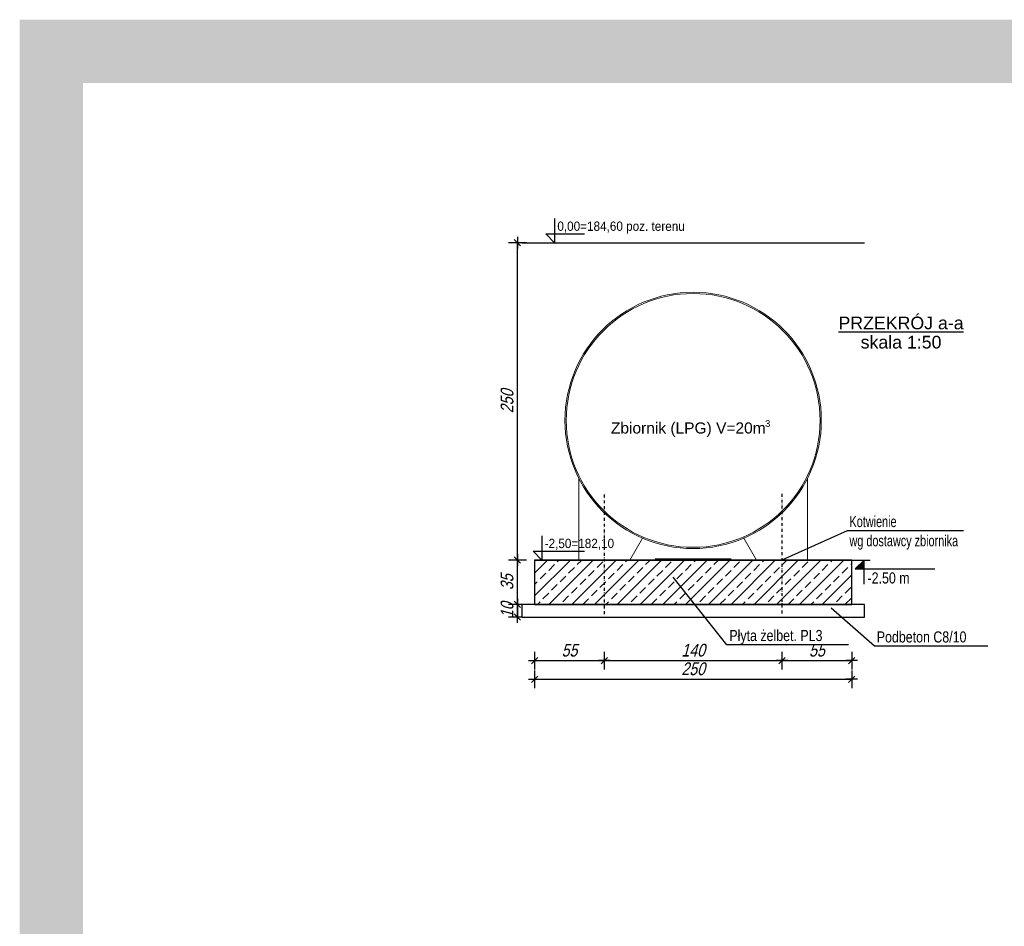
# Model space of a CAD drawing. Extents: x -2911 to 10058, y -5912 to -1002.
# Tile 6 of 43: x -612 to 164, y -4346 to -3632. Entities that reach past the tile are written whole.
import ezdxf
from ezdxf.enums import TextEntityAlignment as Align

# ---------------------------------------------------------------- set-up
doc = ezdxf.new("R2010")
doc.units = 0
doc.header["$LTSCALE"] = 1.125
doc.linetypes.add('DASHDOTX2', pattern=[2, 1, -0.5, 0, -0.5])
doc.layers.get('0').update_dxf_attribs({"linetype": 'CONTINUOUS'})
doc.layers.get('DEFPOINTS').update_dxf_attribs({"linetype": 'CONTINUOUS'})
for name, color, linetype, lineweight in [('--GT_Teksty średnie', 152, 'CONTINUOUS', 15), ('2', 82, 'CONTINUOUS', 15), ('Layer6', 252, 'CONTINUOUS', 9), ('TECHNOLOGIA', 9, 'CONTINUOUS', 13)]:
    doc.layers.add(name, color=color, linetype=linetype, lineweight=lineweight)
for name, color, linetype in [('--GT_Wymiary', 1, 'CONTINUOUS'), ('BZ_ODN', 1, 'CONTINUOUS'), ('BZ_PRS', 2, 'CONTINUOUS'), ('BZ_TXC', 1, 'CONTINUOUS'), ('BZ_WYM', 1, 'CONTINUOUS'), ('osie', 5, 'DASHDOTX2')]:
    doc.layers.add(name, color=color, linetype=linetype)
doc.styles.add('BIKWYM', font='arial.ttf', dxfattribs={"width": 0.8, "oblique": 15})
doc.styles.get("Standard").update_dxf_attribs({"font": 'arial.ttf'})
doc.dimstyles.new('BZ_KR_100', dxfattribs={"dimtxt": 20, "dimasz": 0.7, "dimexe": 7, "dimexo": 0, "dimgap": 0, "dimtad": 0, "dimdec": 1, "dimrnd": 0.5, "dimzin": 9, "dimdsep": 46, "dimtxsty": 'BIKWYM', "dimblk": 'WYM-KR', "dimcen": 0, "dimdle": 10, "dimclrd": 256, "dimclre": 256, "dimclrt": 256, "dimadec": 0, "dimazin": 0, "dimtfac": 0.033333, "dimtdec": 1, "dimtmove": 0, "dimatfit": 3, "dimldrblk": 'WYM-KR', "dimfxl": 7, "dimfxlon": 1, "dimtvp": 0.8, "dimtolj": 1, "dimarcsym": 0})

# ---------------------------------------------------------------- blocks, each defined once
blk = doc.blocks.new('WYM-KR')
at = {"linetype": 'ByBlock'}
blk.add_line((11.52, 0), (-11.52, 0), dxfattribs=at)
at = {"color": 7, "linetype": 'ByBlock'}
blk.add_line((6.24, 6.24), (-6.24, -6.24), dxfattribs=at)
blk = doc.blocks.new('*D98')
at = {"layer": '--GT_Wymiary', "lineweight": -2}
for p, q in [((-206.49, -4144.61), (-206.49, -4158.61)), ((43.51, -4144.61), (43.51, -4158.61)), ((-206.09, -4151.61), (43.11, -4151.61))]:
    blk.add_line(p, q, dxfattribs=at)
at = {"layer": 'DEFPOINTS', "color": 0}
for p in [(-206.49, -4092.66), (43.51, -4092.66), (43.51, -4151.61)]:
    blk.add_point(p, dxfattribs=at)
at = {"layer": '--GT_Wymiary', "linetype": 'ByBlock', "lineweight": -2, "xscale": 0.4, "yscale": 0.4, "zscale": 0.4, "rotation": 180}
blk.add_blockref('WYM-KR', (-206.49, -4151.61), dxfattribs=at)
at = {"layer": '--GT_Wymiary', "linetype": 'ByBlock', "lineweight": -2, "xscale": 0.4, "yscale": 0.4, "zscale": 0.4}
blk.add_blockref('WYM-KR', (43.51, -4151.61), dxfattribs=at)
at = {"layer": '--GT_Wymiary', "insert": (-81.49, -4143.44), "char_height": 10, "attachment_point": 5, "style": 'BIKWYM'}
blk.add_mtext('\\A1;250', dxfattribs=at)
blk = doc.blocks.new('ddddddddd')
at = {"layer": '2', "color": 8}
for p, q in [((-90, 64.16), (-90, 0)), ((90, 64.16), (90, 0)), ((-40.03, 17.27), (-50, 0)), ((40.03, 17.27), (50, 0))]:
    blk.add_line(p, q, dxfattribs=at)
for radius in [101, 100]:
    blk.add_circle((0, 110), radius, dxfattribs=at)
at = {"layer": 'osie', "color": 8, "ltscale": 2}
for p, q in [((-70, 51.57), (-70, -42.62)), ((70, 52.12), (70, -42.62))]:
    blk.add_line(p, q, dxfattribs=at)
blk = doc.blocks.new('*D100')
at = {"layer": '--GT_Wymiary', "lineweight": -2}
for p, q in [((-216.49, -4092.66), (-226.91, -4092.66)), ((-219.91, -4102.26), (-219.91, -4093.06)), ((-216.49, -4102.66), (-226.91, -4102.66))]:
    blk.add_line(p, q, dxfattribs=at)
at = {"layer": 'DEFPOINTS', "color": 0}
for p in [(-219.91, -4092.66), (-216.49, -4092.66), (-216.49, -4102.66)]:
    blk.add_point(p, dxfattribs=at)
at = {"layer": '--GT_Wymiary', "linetype": 'ByBlock', "lineweight": -2, "xscale": 0.4, "yscale": 0.4, "zscale": 0.4}
for p, rotation in [((-219.91, -4092.66), 90), ((-219.91, -4102.66), 270)]:
    blk.add_blockref('WYM-KR', p, dxfattribs=dict(at, rotation=rotation))
at = {"layer": '--GT_Wymiary', "insert": (-228.08, -4097.27), "char_height": 10, "attachment_point": 5, "rotation": 90, "style": 'BIKWYM'}
blk.add_mtext('\\A1;10', dxfattribs=at)
blk = doc.blocks.new('*D101')
at = {"layer": '--GT_Wymiary', "lineweight": -2}
for p, q in [((-212.91, -4057.66), (-226.91, -4057.66)), ((-219.91, -4092.26), (-219.91, -4058.06)), ((-212.91, -4092.66), (-226.91, -4092.66))]:
    blk.add_line(p, q, dxfattribs=at)
at = {"layer": 'DEFPOINTS', "color": 0}
for p in [(-219.91, -4057.66), (-206.49, -4057.66), (-206.49, -4092.66)]:
    blk.add_point(p, dxfattribs=at)
at = {"layer": '--GT_Wymiary', "linetype": 'ByBlock', "lineweight": -2, "xscale": 0.4, "yscale": 0.4, "zscale": 0.4}
for p, rotation in [((-219.91, -4057.66), 90), ((-219.91, -4092.66), 270)]:
    blk.add_blockref('WYM-KR', p, dxfattribs=dict(at, rotation=rotation))
at = {"layer": '--GT_Wymiary', "insert": (-228.08, -4075.16), "char_height": 10, "attachment_point": 5, "rotation": 90, "style": 'BIKWYM'}
blk.add_mtext('\\A1;35', dxfattribs=at)
blk = doc.blocks.new('*D102')
at = {"layer": '--GT_Wymiary', "lineweight": -2}
for p, q in [((-212.91, -3807.66), (-226.91, -3807.66)), ((-219.91, -4057.26), (-219.91, -3808.06)), ((-212.91, -4057.66), (-226.91, -4057.66))]:
    blk.add_line(p, q, dxfattribs=at)
at = {"layer": 'DEFPOINTS', "color": 0}
for p in [(-219.91, -3807.66), (-196.49, -3807.66), (-206.49, -4057.66)]:
    blk.add_point(p, dxfattribs=at)
at = {"layer": '--GT_Wymiary', "linetype": 'ByBlock', "lineweight": -2, "xscale": 0.4, "yscale": 0.4, "zscale": 0.4}
for p, rotation in [((-219.91, -3807.66), 90), ((-219.91, -4057.66), 270)]:
    blk.add_blockref('WYM-KR', p, dxfattribs=dict(at, rotation=rotation))
at = {"layer": '--GT_Wymiary', "insert": (-228.08, -3932.66), "char_height": 10, "attachment_point": 5, "rotation": 90, "style": 'BIKWYM'}
blk.add_mtext('\\A1;250', dxfattribs=at)
blk = doc.blocks.new('*D103')
at = {"layer": '--GT_Wymiary', "lineweight": -2}
for p, q in [((-206.49, -4129.96), (-206.49, -4143.96)), ((-151.49, -4129.96), (-151.49, -4143.96)), ((-206.09, -4136.96), (-151.89, -4136.96))]:
    blk.add_line(p, q, dxfattribs=at)
at = {"layer": 'DEFPOINTS', "color": 0}
for p in [(-206.49, -4092.66), (-151.49, -4100.28), (-151.49, -4136.96)]:
    blk.add_point(p, dxfattribs=at)
at = {"layer": '--GT_Wymiary', "linetype": 'ByBlock', "lineweight": -2, "xscale": 0.4, "yscale": 0.4, "zscale": 0.4, "rotation": 180}
blk.add_blockref('WYM-KR', (-206.49, -4136.96), dxfattribs=at)
at = {"layer": '--GT_Wymiary', "linetype": 'ByBlock', "lineweight": -2, "xscale": 0.4, "yscale": 0.4, "zscale": 0.4}
blk.add_blockref('WYM-KR', (-151.49, -4136.96), dxfattribs=at)
at = {"layer": '--GT_Wymiary', "insert": (-178.99, -4128.82), "char_height": 10, "attachment_point": 5, "style": 'BIKWYM'}
blk.add_mtext('\\A1;55', dxfattribs=at)
blk = doc.blocks.new('*D104')
at = {"layer": '--GT_Wymiary', "lineweight": -2}
for p, q in [((-151.49, -4129.96), (-151.49, -4143.96)), ((-11.49, -4129.96), (-11.49, -4143.96)), ((-151.09, -4136.96), (-11.89, -4136.96))]:
    blk.add_line(p, q, dxfattribs=at)
at = {"layer": 'DEFPOINTS', "color": 0}
for p in [(-151.49, -4102.66), (-11.49, -4102.66), (-11.49, -4136.96)]:
    blk.add_point(p, dxfattribs=at)
at = {"layer": '--GT_Wymiary', "linetype": 'ByBlock', "lineweight": -2, "xscale": 0.4, "yscale": 0.4, "zscale": 0.4, "rotation": 180}
blk.add_blockref('WYM-KR', (-151.49, -4136.96), dxfattribs=at)
at = {"layer": '--GT_Wymiary', "linetype": 'ByBlock', "lineweight": -2, "xscale": 0.4, "yscale": 0.4, "zscale": 0.4}
blk.add_blockref('WYM-KR', (-11.49, -4136.96), dxfattribs=at)
at = {"layer": '--GT_Wymiary', "insert": (-81.49, -4128.79), "char_height": 10, "attachment_point": 5, "style": 'BIKWYM'}
blk.add_mtext('\\A1;140', dxfattribs=at)
blk = doc.blocks.new('*D105')
at = {"layer": '--GT_Wymiary', "lineweight": -2}
for p, q in [((-11.49, -4129.96), (-11.49, -4143.96)), ((43.51, -4129.96), (43.51, -4143.96)), ((-11.09, -4136.96), (43.11, -4136.96))]:
    blk.add_line(p, q, dxfattribs=at)
at = {"layer": 'DEFPOINTS', "color": 0}
for p in [(43.51, -4092.66), (-11.49, -4102.66), (43.51, -4136.96)]:
    blk.add_point(p, dxfattribs=at)
at = {"layer": '--GT_Wymiary', "linetype": 'ByBlock', "lineweight": -2, "xscale": 0.4, "yscale": 0.4, "zscale": 0.4, "rotation": 180}
blk.add_blockref('WYM-KR', (-11.49, -4136.96), dxfattribs=at)
at = {"layer": '--GT_Wymiary', "linetype": 'ByBlock', "lineweight": -2, "xscale": 0.4, "yscale": 0.4, "zscale": 0.4}
blk.add_blockref('WYM-KR', (43.51, -4136.96), dxfattribs=at)
at = {"layer": '--GT_Wymiary', "insert": (16.01, -4128.82), "char_height": 10, "attachment_point": 5, "style": 'BIKWYM'}
blk.add_mtext('\\A1;55', dxfattribs=at)

msp = doc.modelspace()

# ---------------------------------------------------------------- hatches: boundary and pattern name
at = {"layer": 'Layer6'}
h = msp.add_hatch(dxfattribs=at)
h.set_pattern_fill('ANSI33', color=256, scale=2, angle=360, style=0)
h.paths.add_polyline_path([(-31.94, -4057.66), (-206.49, -4057.66), (-206.49, -4092.85), (-31.94, -4092.85), (-31.94, -4057.66)], is_closed=False)
h.paths.add_polyline_path([(43.51, -4057.56), (-31.94, -4057.66), (-31.94, -4092.85), (43.51, -4092.76), (43.51, -4057.56)], is_closed=False)

# ---------------------------------------------------------------- linework, layer by layer
at = {"layer": '--GT_Teksty średnie', "const_width": 50}
msp.add_lwpolyline([(-587.14, -3656.88), (653.69, -3656.88), (653.69, -4979.96), (-587.14, -4979.96)], close=True, dxfattribs=at)
at = {"layer": '--GT_Wymiary'}
for p, q in [((-219.91, -4093.01), (-219.91, -4102.31)), ((-163.14, -4136.96), (0.16, -4136.96)), ((0.86, -4136.96), (33.16, -4136.96))]:
    msp.add_line(p, q, dxfattribs=at)
for p, q in [((53.51, -4092.66), (-216.49, -4092.66)), ((-216.49, -4092.66), (-216.49, -4102.66)), ((53.51, -4102.66), (53.51, -4092.66)), ((-216.49, -4102.66), (53.51, -4102.66))]:
    msp.add_line(p, q)
at = {"layer": 'BZ_ODN', "ltscale": 0.1}
for p, q in [((39.84, -4034.61), (-11.49, -4057.66)), ((131.57, -4034.61), (39.84, -4034.61)), ((-54.83, -4124.41), (-97.18, -4071.05)), ((61.33, -4125.53), (27.36, -4095.65)), ((40.89, -4124.41), (-54.83, -4124.41)), ((150.78, -4125.53), (61.33, -4125.53))]:
    msp.add_line(p, q, dxfattribs=at)
at = {"layer": 'BZ_PRS'}
for p, q in [((-216.49, -3807.66), (53.51, -3807.66)), ((-206.49, -4057.66), (43.51, -4057.66)), ((-206.49, -4057.66), (43.51, -4057.66)), ((-206.49, -4092.66), (43.51, -4092.66)), ((43.51, -4092.66), (-206.49, -4092.66))]:
    msp.add_line(p, q, dxfattribs=at)
msp.add_lwpolyline([(-206.49, -4092.66), (43.51, -4092.66), (43.51, -4057.66), (-206.49, -4057.66)], close=True, dxfattribs=at)
at = {"layer": 'BZ_TXC', "color": 8}
msp.add_solid([(46.3, -4064.66), (53.3, -4064.66), (53.3, -4057.66)], dxfattribs=at)
at = {"layer": 'BZ_WYM'}
for p, q in [((-190.66, -3788.66), (-190.66, -3807.66)), ((-190.66, -3807.66), (-197.66, -3800.66)), ((-197.66, -3800.66), (-190.66, -3800.66)), ((-190.66, -3800.66), (-167.19, -3800.66)), ((-200.66, -4038.66), (-200.66, -4057.66)), ((-200.66, -4057.66), (-207.66, -4050.66)), ((-207.66, -4050.66), (-200.66, -4050.66)), ((-200.66, -4050.66), (-167.19, -4050.66)), ((53.3, -4057.66), (46.3, -4064.66)), ((46.3, -4064.66), (53.3, -4064.66)), ((53.3, -4076.66), (53.3, -4057.66)), ((53.3, -4064.66), (108.94, -4064.66))]:
    msp.add_line(p, q, dxfattribs=at)
at = {"layer": 'BZ_WYM', "ltscale": 0.1}
msp.add_line((43.51, -4057.66), (57.97, -4057.66), dxfattribs=at)
at = {"layer": 'TECHNOLOGIA'}
for p, q in [((-51.49, -4056.66), (-111.49, -4056.66)), ((-51.49, -4056.66), (-111.49, -4056.66)), ((-10.49, -4057.66), (-152.49, -4057.66)), ((-111.49, -4057.66), (-51.49, -4057.66)), ((-111.49, -4057.66), (-51.49, -4057.66))]:
    msp.add_line(p, q, dxfattribs=at)
at = {"layer": 'TECHNOLOGIA', "linetype": 'Continuous'}
for points in [[(-111.49, -4057.66), (-111.49, -4056.66), (-81.49, -4057.66)], [(-81.49, -4057.66), (-111.49, -4056.66), (-81.49, -4056.66)], [(-111.49, -4057.66), (-111.49, -4056.66), (-81.49, -4057.66)], [(-81.49, -4057.66), (-111.49, -4056.66), (-81.49, -4056.66)], [(-81.49, -4057.66), (-81.49, -4056.66), (-51.49, -4057.66)], [(-51.49, -4057.66), (-81.49, -4056.66), (-51.49, -4056.66)], [(-81.49, -4057.66), (-81.49, -4056.66), (-51.49, -4057.66)], [(-51.49, -4057.66), (-81.49, -4056.66), (-51.49, -4056.66)]]:
    msp.add_solid(points, dxfattribs=at)

# ---------------------------------------------------------------- block references
at = {"layer": 'BZ_PRS'}
msp.add_blockref('ddddddddd', (-81.49, -4057.66), dxfattribs=at)

# ---------------------------------------------------------------- texts
at = {"layer": 'BZ_TXC', "color": 7, "linetype": 'Continuous', "width": 0.9}
for s, p in [('0,00=184,60 poz. terenu', (-188.5, -3798.27)), ('-2,50=182,10', (-198.5, -4048.27))]:
    msp.add_text(s, height=7.35, dxfattribs=at).set_placement(p)
at = {"layer": 'BZ_TXC', "color": 7, "linetype": 'Continuous'}
for s, height, p in [('Zbiornik (LPG) V=20m', 8.75, (-146.29, -3957.98)), ('3', 5.25, (-24.77, -3952.73))]:
    msp.add_text(s, height=height, dxfattribs=at).set_placement(p)
at = {"layer": 'BZ_TXC'}
for s, width, p in [('Kotwienie', 0.7, (41.69, -4031.72)), ('wg dostawcy zbiornika', 0.7, (41.69, -4046.86)), ('-2.50 m', 0.8, (55.91, -4076.18)), ('Podbeton C8/10', 0.8, (63.19, -4122.64))]:
    msp.add_text(s, height=8.75, dxfattribs=dict(at, width=width)).set_placement(p)
at = {"layer": 'BZ_TXC', "color": 7, "width": 0.8}
msp.add_text('Płyta żelbet. PL3', height=8.75, dxfattribs=at).set_placement((-52.97, -4121.53))
at = {"layer": 'BZ_WYM', "color": 2, "ltscale": 0.1}
for s, p in [('%%uPRZEKRÓJ a-a', (82.32, -3875.86)), ('skala 1:50', (82.32, -3890.99))]:
    msp.add_text(s, height=10, dxfattribs=at).set_placement(p, align=Align.CENTER)

# ---------------------------------------------------------------- dimensions: what is measured, and where the dimension line sits
at = {"layer": '--GT_Wymiary'}
for base, p1, p2, picture, middle in [((-219.91, -3807.66), (-206.49, -4057.66), (-196.49, -3807.66), '*D102', (-228.08, -3932.66)), ((-219.91, -4057.66), (-206.49, -4092.66), (-206.49, -4057.66), '*D101', (-228.08, -4075.16))]:
    dim = msp.add_linear_dim(base=base, p1=p1, p2=p2, angle=90, dimstyle='BZ_KR_100', override={"dimtxt": 10, "dimasz": 0.4, "dimtxsty": 'BIKWYM', "dimldrblk": 'WYM-KR'}, dxfattribs=at)
    dim.commit()
    dim.dimension.update_dxf_attribs({"geometry": picture, "text_midpoint": middle})
dim = msp.add_linear_dim(base=(-219.91, -4092.66), p1=(-216.49, -4102.66), p2=(-216.49, -4092.66), angle=90, dimstyle='BZ_KR_100', override={"dimtxt": 10, "dimasz": 0.4}, dxfattribs=at)
dim.commit()
dim.dimension.update_dxf_attribs({"geometry": '*D100', "text_midpoint": (-219.91, -4097.27), "dimtype": 160})
for base, p1, p2, picture, middle in [((43.51, -4151.61), (-206.49, -4092.66), (43.51, -4092.66), '*D98', (-81.49, -4143.44)), ((-151.49, -4136.96), (-206.49, -4092.66), (-151.49, -4100.28), '*D103', (-178.99, -4128.82)), ((43.51, -4136.96), (-11.49, -4102.66), (43.51, -4092.66), '*D105', (16.01, -4128.82)), ((-11.49, -4136.96), (-151.49, -4102.66), (-11.49, -4102.66), '*D104', (-81.49, -4128.79))]:
    dim = msp.add_linear_dim(base=base, p1=p1, p2=p2, dimstyle='BZ_KR_100', override={"dimtxt": 10, "dimasz": 0.4, "dimtxsty": 'BIKWYM', "dimldrblk": 'WYM-KR'}, dxfattribs=at)
    dim.commit()
    dim.dimension.update_dxf_attribs({"geometry": picture, "text_midpoint": middle})

doc.saveas('drawing.dxf')
